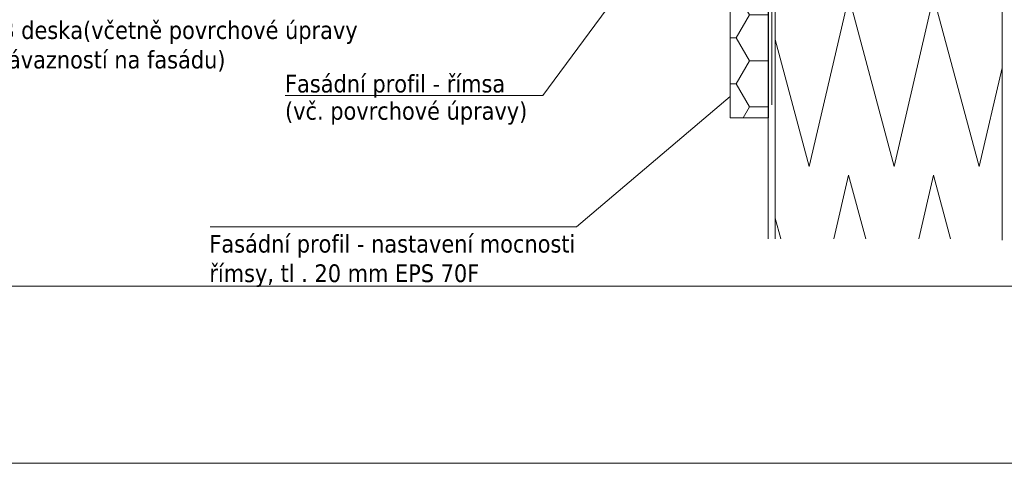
# Model space of a CAD drawing. Header units: millimetres. Extents: x -105824 to -100731, y 43743 to 47488.
# Tile 18 of 25: x -102406 to -101710, y 46032 to 46346. Entities that reach past the tile are written whole.
import ezdxf

# ---------------------------------------------------------------- set-up
doc = ezdxf.new("R2010")
doc.units = ezdxf.units.MM
doc.header["$MEASUREMENT"] = 0
doc.styles.add('GENEROVANÝ_STYL_1', font='tahoma.ttf')
doc.linetypes.add('FENCELINE1', pattern='A,0,[4,Detail č.2 DETAIL ŘÍMSY1.Shx,S=0.31246,R=0,X=0,Y=0],-39.37,0', length=39.37)
doc.linetypes.add('LEPENÍ', pattern='A,0,[3,Detail č.2 DETAIL ŘÍMSY1.Shx,S=0.060476,R=0,X=0,Y=0],-7.62,0', length=7.62)

# ---------------------------------------------------------------- blocks, each defined once
blk = doc.blocks.new('*X7')
at = {"color": 30, "linetype": 'Continuous', "lineweight": 20, "true_color": 0xff6600}
for p, q in [((-101850.5, 46377.85), (-101847.87, 46368)), ((-101847.87, 46368), (-101845.58, 46377.85)), ((-101790.5, 46377.85), (-101787.87, 46368)), ((-101787.87, 46368), (-101785.58, 46377.85)), ((-101730.5, 46377.85), (-101727.87, 46368)), ((-101727.87, 46368), (-101725.58, 46377.85)), ((-101847.87, 46242), (-101820, 46361.92)), ((-101820, 46361.92), (-101787.87, 46242)), ((-101787.87, 46242), (-101760, 46361.92)), ((-101760, 46361.92), (-101727.87, 46242)), ((-101871.87, 46331.57), (-101847.87, 46242)), ((-101727.87, 46242), (-101711.66, 46311.76)), ((-101830.43, 46191.05), (-101820, 46235.92)), ((-101820, 46235.92), (-101807.98, 46191.05)), ((-101770.43, 46191.05), (-101760, 46235.92)), ((-101760, 46235.92), (-101747.98, 46191.05)), ((-101871.87, 46205.57), (-101867.98, 46191.05))]:
    blk.add_line(p, q, dxfattribs=at)
blk = doc.blocks.new('výplň_3_1', base_point=(0, 0))
at = {"color": 30, "linetype": 'Continuous', "lineweight": 20, "true_color": 0xff6600}
blk.add_blockref('*X7', (0, 0), dxfattribs=at)

msp = doc.modelspace()

# ---------------------------------------------------------------- hatches: boundary and pattern name
at = {"linetype": 'Continuous', "lineweight": 20, "true_color": 0xff6600}
h = msp.add_hatch(dxfattribs=at)
h.set_pattern_fill('EPS_0001', color=30, style=0, pattern_type=2)
h.set_pattern_definition([(0, (-101890.154, 46381.442), (28.125, 16.238), [18.75, -37.5]), (120, (-101890.154, 46381.442), (-28.125, 16.238), [18.75, -37.5]), (60, (-101890.154, 46381.442), (6e-08, 32.476), [0, -37.5, 18.75, 0, 0, 0])])
h.paths.add_polyline_path([(-101876.64, 46486.51), (-101876.64, 46276.37), (-101903.66, 46276.37), (-101903.66, 46346.49), (-101903.66, 46486.51)])

# ---------------------------------------------------------------- linework, layer by layer
at = {"color": 154, "linetype": 'LEPENÍ', "lineweight": 13}
msp.add_line((-101711.66, 46793.16), (-101711.66, 46189.9), dxfattribs=at)
at = {"color": 48, "linetype": 'Continuous', "lineweight": 20, "true_color": 0x5a400a}
for p, q in [((-101871.87, 46681.68), (-101871.87, 46191.05)), ((-101876.87, 46678.2), (-101876.87, 46191.05))]:
    msp.add_line(p, q, dxfattribs=at)
at = {"color": 8, "linetype": 'FENCELINE1', "lineweight": 20}
msp.add_line((-101874.37, 46679.94), (-101874.37, 46285.65), dxfattribs=at)
at = {"color": 154, "linetype": 'Continuous', "lineweight": 13}
for p, q in [((-102767.57, 46157.48), (-101736.35, 46157.48)), ((-101736.35, 46157.48), (-100736.35, 46157.48))]:
    msp.add_line(p, q, dxfattribs=at)
for points in [[(-101801.52, 46032.48), (-102767.57, 46032.48), (-102767.57, 47467.48), (-101801.52, 47467.48)], [(-101801.52, 47467.48), (-100736.35, 47467.48), (-100736.35, 46032.48), (-101801.52, 46032.48)]]:
    msp.add_lwpolyline(points, dxfattribs=at)
at = {"color": 7, "linetype": 'Continuous', "lineweight": 13, "flags": 128}
msp.add_lwpolyline([(-101876.64, 46486.51), (-101876.64, 46276.37), (-101903.66, 46276.37), (-101903.66, 46346.49), (-101903.66, 46486.51)], close=True, dxfattribs=at)
at = {"color": 154, "linetype": 'Continuous', "lineweight": 13, "flags": 128}
for points in [[(-101933.08, 46431.52), (-102036.02, 46292.06), (-102218.11, 46292.06)], [(-101903.66, 46291.44), (-102012.23, 46199.36), (-102271.06, 46199.36)]]:
    msp.add_lwpolyline(points, dxfattribs=at)

# ---------------------------------------------------------------- block references
at = {"color": 30, "linetype": 'Continuous', "lineweight": 20, "true_color": 0xff6600}
msp.add_blockref('výplň_3_1', (0, 0), dxfattribs=at)

# ---------------------------------------------------------------- texts
at = {"color": 154, "linetype": 'Continuous', "lineweight": 13, "char_height": 12.5, "attachment_point": 7, "style": 'GENEROVANÝ_STYL_1'}
for s, insert in [('\\A1;{\\pql;\\fTahoma|b0|i0|c238|p34;OSB deska\\fTahoma|b0|i0|c238|p34;(\\fTahoma|b0|i0|c238|p34;včetně povrchové úpravy\\P\\pql;\\fTahoma|b0|i0|c238|p34; s návazností na fasádu\\fTahoma|b0|i0|c238|p34;)\\P\\pql;\\fTahoma|b0|i0|c238|p34;}', (-102440.23, 46308.96)), ('\\A1;{\\pql;\\fTahoma|b0|i0|c238|p34;Fasádní profil -\\fTahoma|b0|i0|c238|p34; nastavení mocnosti\\P\\pql;\\fTahoma|b0|i0|c238|p34;římsy, tl . 20 mm EPS 70F\\P\\pql;\\fTahoma|b0|i0|c238|p34;}', (-102271.56, 46156.85))]:
    msp.add_mtext(s, dxfattribs=dict(at, insert=insert))
at = {"color": 154, "linetype": 'Continuous', "lineweight": 13, "insert": (-102218.11, 46271.47), "char_height": 12.5, "attachment_point": 7, "line_spacing_factor": 0.922945, "style": 'GENEROVANÝ_STYL_1'}
msp.add_mtext('\\A1;{\\pql;\\fTahoma|b0|i0|c238|p34;Fasádní profil - římsa\\P\\pql;\\fTahoma|b0|i0|c238|p34;(vč. povrchové úpravy)}', dxfattribs=at)

doc.saveas('drawing.dxf')
